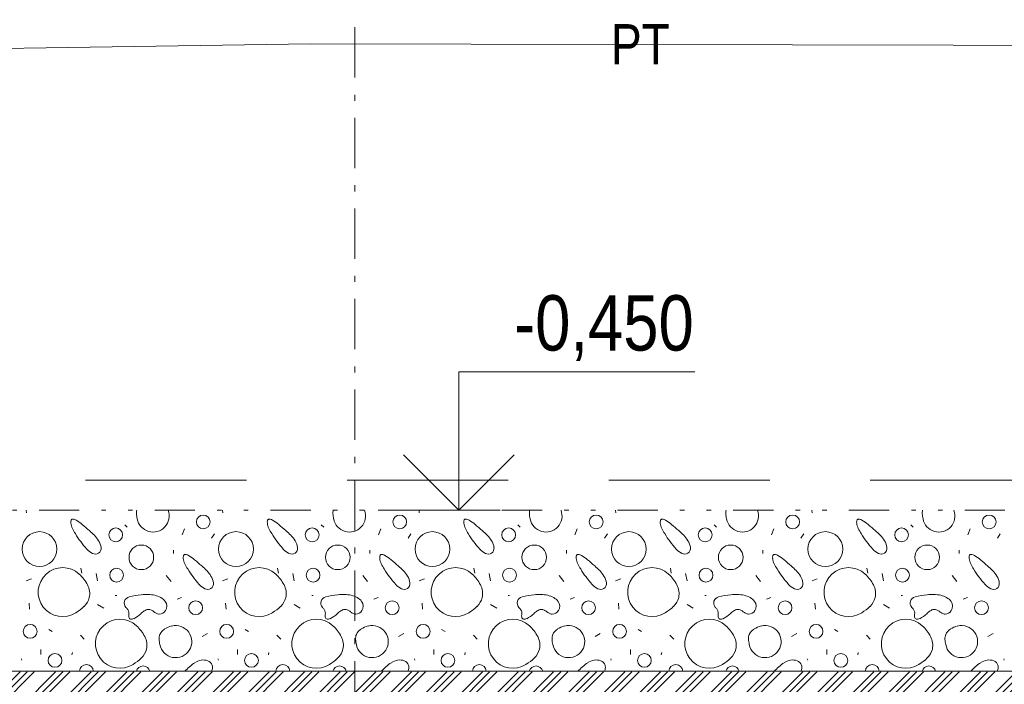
# Model space of a CAD drawing. Header units: millimetres. Extents: x -479461597 to -478645968, y -1101060132 to -1100898045.
# Tile 91 of 145: x -478997050 to -478992157, y -1101056786 to -1101053484. Entities that reach past the tile are written whole.
import ezdxf
from ezdxf.enums import TextEntityAlignment as Align

# ---------------------------------------------------------------- set-up
doc = ezdxf.new("R2010")
doc.units = ezdxf.units.MM
doc.header["$MEASUREMENT"] = 0
for name, pattern in [('Wipeout_Contour', [1000, 0, -1000]), ('Čerchovaná M', [450, 250, -85, 30, -85]), ('Čerchovaná se dvěma tečkami', [575, 200, -110, 22.5, -110, 22.5, -110]), ('Čárkovaná L', [1300, 800, -500])]:
    doc.linetypes.add(name, pattern=pattern)
for name, color, linetype in [('Bourané_2D prvky - vyplně', 7, 'Continuous'), ('Konstrukční síť', 7, 'Continuous'), ('Kóty - SP', 7, 'Continuous'), ('Situace - terén PT', 7, 'Continuous')]:
    doc.layers.add(name, color=color, linetype=linetype)
for name, color, linetype, lineweight, true_color in [('Bourané_2D prvky - vyplně_Pero_č.__40', 7, 'Continuous', 13, 0xc9ca94), ('Bourané_Konstrukce - základy výkop_Pero_č.__109', 7, 'Continuous', 13, 0x6da3d7), ('Konstrukční síť_Pero_č.__81', 7, 'Continuous', 13, 0xa8a8a8), ('Kóty - SP_Pero_č.__152', 7, 'Continuous', 0, 0xa97e33), ('Kóty - SP_Pero_č.__25', 7, 'Continuous', 13, 0x1a4f6e), ('Kóty - SP_Pero_č.__45', 7, 'Continuous', 13, 0x1a4f6e), ('Kóty - SP_Pero_č.__85', 7, 'Continuous', 13, 0x1a4f6e), ('Situace - terén HTU_Pero_č.__186', 7, 'Continuous', 20, 0x7b0011), ('Situace - terén PT_Pero_č.__190', 7, 'Continuous', 20, 0x6d6f03)]:
    doc.layers.add(name, color=color, linetype=linetype, lineweight=lineweight, true_color=true_color)
doc.layers.add('Konstrukce - základy podsyp_Pero_č.__96', color=124, linetype='Continuous', lineweight=13)
doc.layers.add('Konstrukční síť_Pero_č.__183', color=7, linetype='Continuous', lineweight=20)
doc.styles.add('GENERATED_STYLE_5', font='txt')
doc.styles.add('GENERATED_STYLE_7', font='txt')
doc.dimstyles.new('GENERATED_STYLE__1', dxfattribs={"dimtxt": 275, "dimasz": 228, "dimexe": 0.18, "dimexo": 400, "dimgap": 0.09, "dimtad": 1, "dimtih": 1, "dimtoh": 1, "dimdec": 0, "dimzin": 0, "dimdsep": 46, "dimtxsty": 'GENERATED_STYLE_5', "dimblk": 'ARROWHEAD_6', "dimblk1": 'ARROWHEAD_6', "dimblk2": 'ARROWHEAD_6', "dimcen": 0.09, "dimclrd": 256, "dimclre": 256, "dimclrt": 256, "dimazin": 0, "dimtfac": 1, "dimtdec": 4, "dimtmove": 0, "dimatfit": 3, "dimfxl": 1, "dimtolj": 1, "dimtzin": 0, "dimarcsym": 0})

# ---------------------------------------------------------------- blocks, each defined once
blk = doc.blocks.new('*X114', base_point=(-479016584.6, -1101055471.5))
at = {"layer": 'Bourané_2D prvky - vyplně_Pero_č.__40', "color": 9, "linetype": 'Continuous', "lineweight": 13, "true_color": 0xc9ca94}
for p, q in [((-478997016.4, -1101055933.3), (-478997017.9, -1101055921.5)), ((-478996040.1, -1101055933.3), (-478996041.6, -1101055921.5)), ((-478995063.8, -1101055933.3), (-478995065.3, -1101055921.5)), ((-478994087.5, -1101055933.3), (-478994088.9, -1101055921.5)), ((-478993111.1, -1101055933.3), (-478993112.6, -1101055921.5)), ((-478996527.2, -1101055994.2), (-478996515.3, -1101056006)), ((-478996231.1, -1101056013.1), (-478996242.9, -1101056043.9)), ((-478996096.1, -1101056060.5), (-478996081.9, -1101056039.2)), ((-478995550.9, -1101055994.2), (-478995539, -1101056006)), ((-478995254.8, -1101056013.1), (-478995266.6, -1101056043.9)), ((-478995119.8, -1101056060.5), (-478995105.6, -1101056039.2)), ((-478994574.5, -1101055994.2), (-478994562.7, -1101056006)), ((-478994278.5, -1101056013.1), (-478994290.3, -1101056043.9)), ((-478994143.5, -1101056060.5), (-478994129.2, -1101056039.2)), ((-478993598.2, -1101055994.2), (-478993586.4, -1101056006)), ((-478993302.1, -1101056013.1), (-478993314, -1101056043.9)), ((-478993167.1, -1101056060.5), (-478993152.9, -1101056039.2)), ((-478992621.9, -1101055994.2), (-478992610.1, -1101056006)), ((-478992325.8, -1101056013.1), (-478992337.7, -1101056043.9)), ((-478992190.8, -1101056060.5), (-478992176.6, -1101056039.2)), ((-478996285.6, -1101056119.7), (-478996285.6, -1101056136.3)), ((-478995309.3, -1101056119.7), (-478995309.3, -1101056136.3)), ((-478994332.9, -1101056119.7), (-478994332.9, -1101056136.3)), ((-478993356.6, -1101056119.7), (-478993356.6, -1101056136.3)), ((-478992380.3, -1101056119.7), (-478992380.3, -1101056136.3)), ((-478996745.1, -1101056209.7), (-478996740.4, -1101056233.4)), ((-478996669.3, -1101056235.8), (-478996662.2, -1101056271.3)), ((-478995768.8, -1101056209.7), (-478995764, -1101056233.4)), ((-478995693, -1101056235.8), (-478995685.9, -1101056271.3)), ((-478994792.5, -1101056209.7), (-478994787.7, -1101056233.4)), ((-478994716.7, -1101056235.8), (-478994709.5, -1101056271.3)), ((-478993816.1, -1101056209.7), (-478993811.4, -1101056233.4)), ((-478993740.3, -1101056235.8), (-478993733.2, -1101056271.3)), ((-478992839.8, -1101056209.7), (-478992835.1, -1101056233.4)), ((-478992764, -1101056235.8), (-478992756.9, -1101056271.3)), ((-478996991.4, -1101056261.8), (-478997017.5, -1101056271.3)), ((-478996297.4, -1101056276), (-478996321.1, -1101056245.2)), ((-478996015.1, -1101056261.8), (-478996041.2, -1101056271.3)), ((-478995321.1, -1101056276), (-478995344.8, -1101056245.2)), ((-478995038.8, -1101056261.8), (-478995064.8, -1101056271.3)), ((-478994344.8, -1101056276), (-478994368.5, -1101056245.2)), ((-478994062.5, -1101056261.8), (-478994088.5, -1101056271.3)), ((-478993368.5, -1101056276), (-478993392.2, -1101056245.2)), ((-478993086.1, -1101056261.8), (-478993112.2, -1101056271.3)), ((-478992392.1, -1101056276), (-478992415.8, -1101056245.2)), ((-478997003, -1101056382.3), (-478997000.7, -1101056413.1)), ((-478996574.6, -1101056344.7), (-478996567.4, -1101056344.7)), ((-478996266.6, -1101056363.7), (-478996245.3, -1101056354.2)), ((-478996026.7, -1101056382.3), (-478996024.4, -1101056413.1)), ((-478995598.2, -1101056344.7), (-478995591.1, -1101056344.7)), ((-478995290.3, -1101056363.7), (-478995269, -1101056354.2)), ((-478995050.4, -1101056382.3), (-478995048, -1101056413.1)), ((-478994621.9, -1101056344.7), (-478994614.8, -1101056344.7)), ((-478994314, -1101056363.7), (-478994292.7, -1101056354.2)), ((-478994074.1, -1101056382.3), (-478994071.7, -1101056413.1)), ((-478993645.6, -1101056344.7), (-478993638.5, -1101056344.7)), ((-478993337.7, -1101056363.7), (-478993316.4, -1101056354.2)), ((-478993097.8, -1101056382.3), (-478993095.4, -1101056413.1)), ((-478992669.3, -1101056344.7), (-478992662.2, -1101056344.7)), ((-478992361.4, -1101056363.7), (-478992340, -1101056354.2)), ((-478996662.5, -1101056389.1), (-478996631.7, -1101056408)), ((-478995686.2, -1101056389.1), (-478995655.4, -1101056408)), ((-478994709.8, -1101056389.1), (-478994679.1, -1101056408)), ((-478993733.5, -1101056389.1), (-478993702.7, -1101056408)), ((-478992757.2, -1101056389.1), (-478992726.4, -1101056408)), ((-478996905.5, -1101056513.4), (-478996888.7, -1101056524.1)), ((-478995929.2, -1101056513.4), (-478995912.4, -1101056524.1)), ((-478994952.8, -1101056513.4), (-478994936.1, -1101056524.1)), ((-478993976.5, -1101056513.4), (-478993959.8, -1101056524.1)), ((-478993000.2, -1101056513.4), (-478992983.4, -1101056524.1)), ((-478996747.5, -1101056542.8), (-478996728.5, -1101056561.7)), ((-478996117, -1101056533.7), (-478996143.1, -1101056547.9)), ((-478995771.1, -1101056542.8), (-478995752.2, -1101056561.7)), ((-478995140.7, -1101056533.7), (-478995166.7, -1101056547.9)), ((-478994794.8, -1101056542.8), (-478994775.9, -1101056561.7)), ((-478994164.4, -1101056533.7), (-478994190.4, -1101056547.9)), ((-478993818.5, -1101056542.8), (-478993799.6, -1101056561.7)), ((-478993188.1, -1101056533.7), (-478993214.1, -1101056547.9)), ((-478992842.2, -1101056542.8), (-478992823.2, -1101056561.7)), ((-478992211.7, -1101056533.7), (-478992237.8, -1101056547.9)), ((-478996944.1, -1101056637.5), (-478996944.1, -1101056613.8)), ((-478996790.1, -1101056639.9), (-478996787.7, -1101056628.1)), ((-478995967.7, -1101056637.5), (-478995967.7, -1101056613.8)), ((-478995813.8, -1101056639.9), (-478995811.4, -1101056628.1)), ((-478994991.4, -1101056637.5), (-478994991.4, -1101056613.8)), ((-478994837.5, -1101056639.9), (-478994835.1, -1101056628.1)), ((-478994015.1, -1101056637.5), (-478994015.1, -1101056613.8)), ((-478993861.1, -1101056639.9), (-478993858.8, -1101056628.1)), ((-478993038.8, -1101056637.5), (-478993038.8, -1101056613.8)), ((-478992884.8, -1101056639.9), (-478992882.4, -1101056628.1)), ((-478997038.8, -1101056666), (-478997041.2, -1101056658.9)), ((-478996062.5, -1101056666), (-478996064.8, -1101056658.9)), ((-478995086.2, -1101056666), (-478995088.5, -1101056658.9)), ((-478994109.8, -1101056666), (-478994112.2, -1101056658.9)), ((-478993133.5, -1101056666), (-478993135.9, -1101056658.9)), ((-478992157.2, -1101056666), (-478992159.6, -1101056658.9))]:
    blk.add_line(p, q, dxfattribs=at)
for centre, radius in [((-478996137.4, -1101055979.2), 34.3), ((-478995161.1, -1101055979.2), 34.3), ((-478994184.8, -1101055979.2), 34.3), ((-478993208.5, -1101055979.2), 34.3), ((-478992232.1, -1101055979.2), 34.3), ((-478996951.2, -1101056114.2), 86.5), ((-478996572.4, -1101056043.7), 34.3), ((-478995974.9, -1101056114.2), 86.5), ((-478995596.1, -1101056043.7), 34.3), ((-478994998.6, -1101056114.2), 86.5), ((-478994619.7, -1101056043.7), 34.3), ((-478994022.3, -1101056114.2), 86.5), ((-478993643.4, -1101056043.7), 34.3), ((-478993045.9, -1101056114.2), 86.5), ((-478992667.1, -1101056043.7), 34.3), ((-478996445.2, -1101056155.2), 61.2), ((-478995468.9, -1101056155.2), 61.2), ((-478994492.6, -1101056155.2), 61.2), ((-478993516.3, -1101056155.2), 61.2), ((-478992539.9, -1101056155.2), 61.2), ((-478996568.2, -1101056244), 34.3), ((-478995591.9, -1101056244), 34.3), ((-478994615.6, -1101056244), 34.3), ((-478993639.2, -1101056244), 34.3), ((-478992662.9, -1101056244), 34.3), ((-478996175.2, -1101056405.7), 34.3), ((-478995198.9, -1101056405.7), 34.3), ((-478994222.6, -1101056405.7), 34.3), ((-478993246.2, -1101056405.7), 34.3), ((-478992269.9, -1101056405.7), 34.3), ((-478996997.5, -1101056523.1), 34.3), ((-478996021.1, -1101056523.1), 34.3), ((-478995044.8, -1101056523.1), 34.3), ((-478994068.5, -1101056523.1), 34.3), ((-478993092.2, -1101056523.1), 34.3), ((-478996874.3, -1101056667.4), 34.3), ((-478995898, -1101056667.4), 34.3), ((-478994921.6, -1101056667.4), 34.3), ((-478993945.3, -1101056667.4), 34.3), ((-478992969, -1101056667.4), 34.3)]:
    blk.add_circle(centre, radius, dxfattribs=at)
for centre, radius, start, end in [((-478996409.2, -1101055935.3), 60.4, 166.8265, 183.2347), ((-478996329.7, -1101055930.8), 140, 183.2095, 193.7302), ((-478996387.1, -1101055949.6), 79.9, 190.4282, 20.57), ((-478995432.8, -1101055935.3), 60.4, 166.8265, 183.2347), ((-478995353.4, -1101055930.8), 140, 183.2095, 193.7302), ((-478995410.7, -1101055949.6), 79.9, 190.4282, 20.57), ((-478994456.5, -1101055935.3), 60.4, 166.8265, 183.2347), ((-478994377, -1101055930.8), 140, 183.2095, 193.7302), ((-478994434.4, -1101055949.6), 79.9, 190.4282, 20.57), ((-478993480.2, -1101055935.3), 60.4, 166.8265, 183.2347), ((-478993400.7, -1101055930.8), 140, 183.2095, 193.7302), ((-478993458.1, -1101055949.6), 79.9, 190.4282, 20.57), ((-478992503.9, -1101055935.3), 60.4, 166.8265, 183.2347), ((-478992424.4, -1101055930.8), 140, 183.2095, 193.7302), ((-478992481.8, -1101055949.6), 79.9, 190.4282, 20.57), ((-478996760.6, -1101055981), 35.1, 166.9916, 187.7906), ((-478996715.7, -1101055976.7), 80.1, 186.4296, 206.157), ((-478996782.7, -1101055976.1), 12.4, 144.5812, 165.7924), ((-478996786.2, -1101055973.7), 8.15, 116.4425, 143.7464), ((-478996785.7, -1101055975.3), 9.77, 91.5878, 115.1953), ((-478996785.5, -1101055983.4), 17.9, 76.2622, 91.634), ((-478996793, -1101056011.8), 47.3, 60.0923, 75.5611), ((-478996870.7, -1101056147.8), 203.9, 49.777, 60.2392), ((-478997326.3, -1101056713.5), 930.2, 47.9748, 50.8493), ((-478995784.2, -1101055981), 35.1, 166.9916, 187.7906), ((-478995739.4, -1101055976.7), 80.1, 186.4296, 206.157), ((-478995806.4, -1101055976.1), 12.4, 144.5812, 165.7924), ((-478995809.9, -1101055973.7), 8.15, 116.4425, 143.7464), ((-478995809.4, -1101055975.3), 9.77, 91.5878, 115.1953), ((-478995809.2, -1101055983.4), 17.9, 76.2622, 91.634), ((-478995816.7, -1101056011.8), 47.3, 60.0923, 75.5611), ((-478995894.3, -1101056147.8), 203.9, 49.777, 60.2392), ((-478996350, -1101056713.5), 930.2, 47.9748, 50.8493), ((-478994807.9, -1101055981), 35.1, 166.9916, 187.7906), ((-478994763.1, -1101055976.7), 80.1, 186.4296, 206.157), ((-478994830, -1101055976.1), 12.4, 144.5812, 165.7924), ((-478994833.6, -1101055973.7), 8.15, 116.4425, 143.7464), ((-478994833.1, -1101055975.3), 9.77, 91.5878, 115.1953), ((-478994832.8, -1101055983.4), 17.9, 76.2622, 91.634), ((-478994840.4, -1101056011.8), 47.3, 60.0923, 75.5611), ((-478994918, -1101056147.8), 203.9, 49.777, 60.2392), ((-478995373.6, -1101056713.5), 930.2, 47.9748, 50.8493), ((-478993831.6, -1101055981), 35.1, 166.9916, 187.7906), ((-478993786.8, -1101055976.7), 80.1, 186.4296, 206.157), ((-478993853.7, -1101055976.1), 12.4, 144.5812, 165.7924), ((-478993857.3, -1101055973.7), 8.15, 116.4425, 143.7464), ((-478993856.8, -1101055975.3), 9.77, 91.5878, 115.1953), ((-478993856.5, -1101055983.4), 17.9, 76.2622, 91.634), ((-478993864.1, -1101056011.8), 47.3, 60.0923, 75.5611), ((-478993941.7, -1101056147.8), 203.9, 49.777, 60.2392), ((-478994397.3, -1101056713.5), 930.2, 47.9748, 50.8493), ((-478992855.3, -1101055981), 35.1, 166.9916, 187.7906), ((-478992810.5, -1101055976.7), 80.1, 186.4296, 206.157), ((-478992877.4, -1101055976.1), 12.4, 144.5812, 165.7924), ((-478992881, -1101055973.7), 8.15, 116.4425, 143.7464), ((-478992880.4, -1101055975.3), 9.77, 91.5878, 115.1953), ((-478992880.2, -1101055983.4), 17.9, 76.2622, 91.634), ((-478992887.7, -1101056011.8), 47.3, 60.0923, 75.5611), ((-478992965.4, -1101056147.8), 203.9, 49.777, 60.2392), ((-478993421, -1101056713.5), 930.2, 47.9748, 50.8493), ((-478996581.4, -1101055910), 230.1, 206.3304, 213.6244), ((-478996384.5, -1101055809.4), 450.4, 210.4057, 222.5965), ((-478996844.7, -1101056198), 225.2, 33.8343, 51.1866), ((-478995605, -1101055910), 230.1, 206.3304, 213.6244), ((-478995408.2, -1101055809.4), 450.4, 210.4057, 222.5965), ((-478995868.4, -1101056198), 225.2, 33.8343, 51.1866), ((-478994628.7, -1101055910), 230.1, 206.3304, 213.6244), ((-478994431.9, -1101055809.4), 450.4, 210.4057, 222.5965), ((-478994892.1, -1101056198), 225.2, 33.8343, 51.1866), ((-478993652.4, -1101055910), 230.1, 206.3304, 213.6244), ((-478993455.5, -1101055809.4), 450.4, 210.4057, 222.5965), ((-478993915.8, -1101056198), 225.2, 33.8343, 51.1866), ((-478992676.1, -1101055910), 230.1, 206.3304, 213.6244), ((-478992479.2, -1101055809.4), 450.4, 210.4057, 222.5965), ((-478992939.4, -1101056198), 225.2, 33.8343, 51.1866), ((-478996724.6, -1101056116), 79.8, 6.3813, 32.9796), ((-478995748.3, -1101056116), 79.8, 6.3813, 32.9796), ((-478994772, -1101056116), 79.8, 6.3813, 32.9796), ((-478993795.6, -1101056116), 79.8, 6.3813, 32.9796), ((-478992819.3, -1101056116), 79.8, 6.3813, 32.9796), ((-478996642.7, -1101056047.4), 99.3, 222.3712, 243.0633), ((-478996673.4, -1101056108.2), 31.2, 242.6052, 300.2402), ((-478996675.1, -1101056110.7), 30, 305.4921, 6.9034), ((-478995666.4, -1101056047.4), 99.3, 222.3712, 243.0633), ((-478995697, -1101056108.2), 31.2, 242.6052, 300.2402), ((-478995698.8, -1101056110.7), 30, 305.4921, 6.9034), ((-478994690.1, -1101056047.4), 99.3, 222.3712, 243.0633), ((-478994720.7, -1101056108.2), 31.2, 242.6052, 300.2402), ((-478994722.4, -1101056110.7), 30, 305.4921, 6.9034), ((-478993713.7, -1101056047.4), 99.3, 222.3712, 243.0633), ((-478993744.4, -1101056108.2), 31.2, 242.6052, 300.2402), ((-478993746.1, -1101056110.7), 30, 305.4921, 6.9034), ((-478992737.4, -1101056047.4), 99.3, 222.3712, 243.0633), ((-478992768.1, -1101056108.2), 31.2, 242.6052, 300.2402), ((-478992769.8, -1101056110.7), 30, 305.4921, 6.9034), ((-478996201.9, -1101056156.5), 35.1, 166.9916, 187.7906), ((-478996157.1, -1101056152.3), 80.1, 186.4296, 206.157), ((-478996224.1, -1101056151.7), 12.4, 144.5812, 165.7924), ((-478996227.6, -1101056149.3), 8.15, 116.4425, 143.7464), ((-478996227.1, -1101056150.8), 9.77, 91.5878, 115.1953), ((-478996022.7, -1101056085.5), 230.1, 206.3304, 213.6244), ((-478996226.9, -1101056158.9), 17.9, 76.2622, 91.634), ((-478996234.4, -1101056187.3), 47.3, 60.0923, 75.5611), ((-478996312, -1101056323.4), 203.9, 49.777, 60.2392), ((-478996767.7, -1101056889), 930.2, 47.9748, 50.8493), ((-478995225.6, -1101056156.5), 35.1, 166.9916, 187.7906), ((-478995180.8, -1101056152.3), 80.1, 186.4296, 206.157), ((-478995247.7, -1101056151.7), 12.4, 144.5812, 165.7924), ((-478995251.3, -1101056149.3), 8.15, 116.4425, 143.7464), ((-478995250.8, -1101056150.8), 9.77, 91.5878, 115.1953), ((-478995046.4, -1101056085.5), 230.1, 206.3304, 213.6244), ((-478995250.5, -1101056158.9), 17.9, 76.2622, 91.634), ((-478995258.1, -1101056187.3), 47.3, 60.0923, 75.5611), ((-478995335.7, -1101056323.4), 203.9, 49.777, 60.2392), ((-478995791.3, -1101056889), 930.2, 47.9748, 50.8493), ((-478994249.3, -1101056156.5), 35.1, 166.9916, 187.7906), ((-478994204.5, -1101056152.3), 80.1, 186.4296, 206.157), ((-478994271.4, -1101056151.7), 12.4, 144.5812, 165.7924), ((-478994275, -1101056149.3), 8.15, 116.4425, 143.7464), ((-478994274.5, -1101056150.8), 9.77, 91.5878, 115.1953), ((-478994070.1, -1101056085.5), 230.1, 206.3304, 213.6244), ((-478994274.2, -1101056158.9), 17.9, 76.2622, 91.634), ((-478994281.8, -1101056187.3), 47.3, 60.0923, 75.5611), ((-478994359.4, -1101056323.4), 203.9, 49.777, 60.2392), ((-478994815, -1101056889), 930.2, 47.9748, 50.8493), ((-478993273, -1101056156.5), 35.1, 166.9916, 187.7906), ((-478993228.2, -1101056152.3), 80.1, 186.4296, 206.157), ((-478993295.1, -1101056151.7), 12.4, 144.5812, 165.7924), ((-478993298.7, -1101056149.3), 8.15, 116.4425, 143.7464), ((-478993298.1, -1101056150.8), 9.77, 91.5878, 115.1953), ((-478993093.8, -1101056085.5), 230.1, 206.3304, 213.6244), ((-478993297.9, -1101056158.9), 17.9, 76.2622, 91.634), ((-478993305.4, -1101056187.3), 47.3, 60.0923, 75.5611), ((-478993383.1, -1101056323.4), 203.9, 49.777, 60.2392), ((-478993838.7, -1101056889), 930.2, 47.9748, 50.8493), ((-478992296.7, -1101056156.5), 35.1, 166.9916, 187.7906), ((-478992251.8, -1101056152.3), 80.1, 186.4296, 206.157), ((-478992318.8, -1101056151.7), 12.4, 144.5812, 165.7924), ((-478992322.3, -1101056149.3), 8.15, 116.4425, 143.7464), ((-478992321.8, -1101056150.8), 9.77, 91.5878, 115.1953), ((-478992117.5, -1101056085.5), 230.1, 206.3304, 213.6244), ((-478992321.6, -1101056158.9), 17.9, 76.2622, 91.634), ((-478992329.1, -1101056187.3), 47.3, 60.0923, 75.5611), ((-478992406.8, -1101056323.4), 203.9, 49.777, 60.2392), ((-478992862.4, -1101056889), 930.2, 47.9748, 50.8493), ((-478996836, -1101056328), 121.6, 47.4454, 302.6151), ((-478996890.2, -1101056386), 201, 27.7394, 47.2569), ((-478995825.9, -1101055985), 450.4, 210.4057, 222.5965), ((-478996286.1, -1101056373.5), 225.2, 33.8343, 51.1866), ((-478995859.7, -1101056328), 121.6, 47.4454, 302.6151), ((-478995913.9, -1101056386), 201, 27.7394, 47.2569), ((-478994849.6, -1101055985), 450.4, 210.4057, 222.5965), ((-478995309.8, -1101056373.5), 225.2, 33.8343, 51.1866), ((-478994883.4, -1101056328), 121.6, 47.4454, 302.6151), ((-478994937.6, -1101056386), 201, 27.7394, 47.2569), ((-478993873.2, -1101055985), 450.4, 210.4057, 222.5965), ((-478994333.5, -1101056373.5), 225.2, 33.8343, 51.1866), ((-478993907.1, -1101056328), 121.6, 47.4454, 302.6151), ((-478993961.2, -1101056386), 201, 27.7394, 47.2569), ((-478992896.9, -1101055985), 450.4, 210.4057, 222.5965), ((-478993357.1, -1101056373.5), 225.2, 33.8343, 51.1866), ((-478992930.8, -1101056328), 121.6, 47.4454, 302.6151), ((-478992984.9, -1101056386), 201, 27.7394, 47.2569), ((-478991920.6, -1101055985), 450.4, 210.4057, 222.5965), ((-478992380.8, -1101056373.5), 225.2, 33.8343, 51.1866), ((-478996166, -1101056291.6), 79.8, 6.3813, 32.9796), ((-478996116.5, -1101056286.3), 30, 305.4921, 6.9034), ((-478995189.7, -1101056291.6), 79.8, 6.3813, 32.9796), ((-478995140.1, -1101056286.3), 30, 305.4921, 6.9034), ((-478994213.3, -1101056291.6), 79.8, 6.3813, 32.9796), ((-478994163.8, -1101056286.3), 30, 305.4921, 6.9034), ((-478993237, -1101056291.6), 79.8, 6.3813, 32.9796), ((-478993187.5, -1101056286.3), 30, 305.4921, 6.9034), ((-478992260.7, -1101056291.6), 79.8, 6.3813, 32.9796), ((-478992211.2, -1101056286.3), 30, 305.4921, 6.9034), ((-478996794.1, -1101056335.7), 92.5, 347.7666, 27.8507), ((-478996084.1, -1101056222.9), 99.3, 222.3712, 243.0633), ((-478996114.7, -1101056283.8), 31.2, 242.6052, 300.2402), ((-478995817.8, -1101056335.7), 92.5, 347.7666, 27.8507), ((-478995107.8, -1101056222.9), 99.3, 222.3712, 243.0633), ((-478995138.4, -1101056283.8), 31.2, 242.6052, 300.2402), ((-478994841.5, -1101056335.7), 92.5, 347.7666, 27.8507), ((-478994131.4, -1101056222.9), 99.3, 222.3712, 243.0633), ((-478994162.1, -1101056283.8), 31.2, 242.6052, 300.2402), ((-478993865.2, -1101056335.7), 92.5, 347.7666, 27.8507), ((-478993155.1, -1101056222.9), 99.3, 222.3712, 243.0633), ((-478993185.8, -1101056283.8), 31.2, 242.6052, 300.2402), ((-478992888.9, -1101056335.7), 92.5, 347.7666, 27.8507), ((-478992178.8, -1101056222.9), 99.3, 222.3712, 243.0633), ((-478992209.5, -1101056283.8), 31.2, 242.6052, 300.2402), ((-478996796.8, -1101056330.4), 96.3, 314.7779, 344.9961), ((-478996498.5, -1101056382.8), 31.5, 102.3324, 221.6658), ((-478996390.3, -1101056814.8), 476.8, 96.6259, 103.9434), ((-478996418.8, -1101056520.3), 181.1, 76.9848, 98.4191), ((-478996407.2, -1101056459.4), 119.2, 60.5831, 75.8236), ((-478996381.9, -1101056417), 69.8, 37.6475, 61.5974), ((-478996359.2, -1101056398.2), 40.4, 327.0376, 36.1209), ((-478995820.5, -1101056330.4), 96.3, 314.7779, 344.9961), ((-478995522.1, -1101056382.8), 31.5, 102.3324, 221.6658), ((-478995414, -1101056814.8), 476.8, 96.6259, 103.9434), ((-478995442.5, -1101056520.3), 181.1, 76.9848, 98.4191), ((-478995430.9, -1101056459.4), 119.2, 60.5831, 75.8236), ((-478995405.6, -1101056417), 69.8, 37.6475, 61.5974), ((-478995382.9, -1101056398.2), 40.4, 327.0376, 36.1209), ((-478994844.1, -1101056330.4), 96.3, 314.7779, 344.9961), ((-478994545.8, -1101056382.8), 31.5, 102.3324, 221.6658), ((-478994437.7, -1101056814.8), 476.8, 96.6259, 103.9434), ((-478994466.2, -1101056520.3), 181.1, 76.9848, 98.4191), ((-478994454.6, -1101056459.4), 119.2, 60.5831, 75.8236), ((-478994429.2, -1101056417), 69.8, 37.6475, 61.5974), ((-478994406.6, -1101056398.2), 40.4, 327.0376, 36.1209), ((-478993867.8, -1101056330.4), 96.3, 314.7779, 344.9961), ((-478993569.5, -1101056382.8), 31.5, 102.3324, 221.6658), ((-478993461.3, -1101056814.8), 476.8, 96.6259, 103.9434), ((-478993489.8, -1101056520.3), 181.1, 76.9848, 98.4191), ((-478993478.3, -1101056459.4), 119.2, 60.5831, 75.8236), ((-478993452.9, -1101056417), 69.8, 37.6475, 61.5974), ((-478993430.3, -1101056398.2), 40.4, 327.0376, 36.1209), ((-478992891.5, -1101056330.4), 96.3, 314.7779, 344.9961), ((-478992593.2, -1101056382.8), 31.5, 102.3324, 221.6658), ((-478992485, -1101056814.8), 476.8, 96.6259, 103.9434), ((-478992513.5, -1101056520.3), 181.1, 76.9848, 98.4191), ((-478992501.9, -1101056459.4), 119.2, 60.5831, 75.8236), ((-478992476.6, -1101056417), 69.8, 37.6475, 61.5974), ((-478992454, -1101056398.2), 40.4, 327.0376, 36.1209), ((-478996870, -1101056256.8), 200.1, 299.8029, 314.8134), ((-478996588.3, -1101056470.2), 93.8, 36.3442, 45.0506), ((-478996536.8, -1101056432.1), 29.8, 9.2485, 36.0448), ((-478996558.8, -1101056432.6), 51.7, 352.8034, 5.8388), ((-478996339.7, -1101056550), 157.3, 125.1766, 133.3696), ((-478996407.1, -1101056453.4), 39.5, 96.3875, 125.8548), ((-478996409.8, -1101056445.6), 31.5, 62.2902, 93.1672), ((-478996438.5, -1101056498.6), 91.8, 52.6959, 61.7729), ((-478996321, -1101056343.4), 102.9, 232.9934, 240.456), ((-478996354.4, -1101056401.9), 35.6, 240.8322, 267.0065), ((-478996355.9, -1101056401.6), 35.8, 269.5174, 328.7918), ((-478995893.7, -1101056256.8), 200.1, 299.8029, 314.8134), ((-478995612, -1101056470.2), 93.8, 36.3442, 45.0506), ((-478995560.5, -1101056432.1), 29.8, 9.2485, 36.0448), ((-478995582.5, -1101056432.6), 51.7, 352.8034, 5.8388), ((-478995363.4, -1101056550), 157.3, 125.1766, 133.3696), ((-478995430.8, -1101056453.4), 39.5, 96.3875, 125.8548), ((-478995433.5, -1101056445.6), 31.5, 62.2902, 93.1672), ((-478995462.2, -1101056498.6), 91.8, 52.6959, 61.7729), ((-478995344.7, -1101056343.4), 102.9, 232.9934, 240.456), ((-478995378.1, -1101056401.9), 35.6, 240.8322, 267.0065), ((-478995379.6, -1101056401.6), 35.8, 269.5174, 328.7918), ((-478994917.3, -1101056256.8), 200.1, 299.8029, 314.8134), ((-478994635.7, -1101056470.2), 93.8, 36.3442, 45.0506), ((-478994584.2, -1101056432.1), 29.8, 9.2485, 36.0448), ((-478994606.2, -1101056432.6), 51.7, 352.8034, 5.8388), ((-478994387, -1101056550), 157.3, 125.1766, 133.3696), ((-478994454.5, -1101056453.4), 39.5, 96.3875, 125.8548), ((-478994457.2, -1101056445.6), 31.5, 62.2902, 93.1672), ((-478994485.9, -1101056498.6), 91.8, 52.6959, 61.7729), ((-478994368.3, -1101056343.4), 102.9, 232.9934, 240.456), ((-478994401.8, -1101056401.9), 35.6, 240.8322, 267.0065), ((-478994403.3, -1101056401.6), 35.8, 269.5174, 328.7918), ((-478993941, -1101056256.8), 200.1, 299.8029, 314.8134), ((-478993659.3, -1101056470.2), 93.8, 36.3442, 45.0506), ((-478993607.8, -1101056432.1), 29.8, 9.2485, 36.0448), ((-478993629.9, -1101056432.6), 51.7, 352.8034, 5.8388), ((-478993410.7, -1101056550), 157.3, 125.1766, 133.3696), ((-478993478.2, -1101056453.4), 39.5, 96.3875, 125.8548), ((-478993480.8, -1101056445.6), 31.5, 62.2902, 93.1672), ((-478993509.6, -1101056498.6), 91.8, 52.6959, 61.7729), ((-478993392, -1101056343.4), 102.9, 232.9934, 240.456), ((-478993425.4, -1101056401.9), 35.6, 240.8322, 267.0065), ((-478993427, -1101056401.6), 35.8, 269.5174, 328.7918), ((-478992964.7, -1101056256.8), 200.1, 299.8029, 314.8134), ((-478992683, -1101056470.2), 93.8, 36.3442, 45.0506), ((-478992631.5, -1101056432.1), 29.8, 9.2485, 36.0448), ((-478992653.6, -1101056432.6), 51.7, 352.8034, 5.8388), ((-478992434.4, -1101056550), 157.3, 125.1766, 133.3696), ((-478992501.9, -1101056453.4), 39.5, 96.3875, 125.8548), ((-478992504.5, -1101056445.6), 31.5, 62.2902, 93.1672), ((-478992533.3, -1101056498.6), 91.8, 52.6959, 61.7729), ((-478992415.7, -1101056343.4), 102.9, 232.9934, 240.456), ((-478992449.1, -1101056401.9), 35.6, 240.8322, 267.0065), ((-478992450.7, -1101056401.6), 35.8, 269.5174, 328.7918), ((-478996551.8, -1101056584.6), 121.6, 47.4454, 302.6151), ((-478996462.9, -1101056445.2), 45.1, 172.1101, 189.0874), ((-478996492.5, -1101056449.7), 15.1, 189.971, 219.9454), ((-478996496.2, -1101056452.2), 10.8, 222.4728, 257.5463), ((-478996494.8, -1101056444.5), 18.5, 258.5237, 281.5295), ((-478996498.7, -1101056422.9), 40.5, 280.7953, 293.5363), ((-478996537.6, -1101056344.4), 128.1, 295.4669, 314.5735), ((-478995575.5, -1101056584.6), 121.6, 47.4454, 302.6151), ((-478995486.6, -1101056445.2), 45.1, 172.1101, 189.0874), ((-478995516.2, -1101056449.7), 15.1, 189.971, 219.9454), ((-478995519.9, -1101056452.2), 10.8, 222.4728, 257.5463), ((-478995518.5, -1101056444.5), 18.5, 258.5237, 281.5295), ((-478995522.4, -1101056422.9), 40.5, 280.7953, 293.5363), ((-478995561.3, -1101056344.4), 128.1, 295.4669, 314.5735), ((-478994599.2, -1101056584.6), 121.6, 47.4454, 302.6151), ((-478994510.3, -1101056445.2), 45.1, 172.1101, 189.0874), ((-478994539.9, -1101056449.7), 15.1, 189.971, 219.9454), ((-478994543.5, -1101056452.2), 10.8, 222.4728, 257.5463), ((-478994542.2, -1101056444.5), 18.5, 258.5237, 281.5295), ((-478994546.1, -1101056422.9), 40.5, 280.7953, 293.5363), ((-478994585, -1101056344.4), 128.1, 295.4669, 314.5735), ((-478993622.8, -1101056584.6), 121.6, 47.4454, 302.6151), ((-478993533.9, -1101056445.2), 45.1, 172.1101, 189.0874), ((-478993563.6, -1101056449.7), 15.1, 189.971, 219.9454), ((-478993567.2, -1101056452.2), 10.8, 222.4728, 257.5463), ((-478993565.9, -1101056444.5), 18.5, 258.5237, 281.5295), ((-478993569.7, -1101056422.9), 40.5, 280.7953, 293.5363), ((-478993608.7, -1101056344.4), 128.1, 295.4669, 314.5735), ((-478992646.5, -1101056584.6), 121.6, 47.4454, 302.6151), ((-478992557.6, -1101056445.2), 45.1, 172.1101, 189.0874), ((-478992587.3, -1101056449.7), 15.1, 189.971, 219.9454), ((-478992590.9, -1101056452.2), 10.8, 222.4728, 257.5463), ((-478992589.5, -1101056444.5), 18.5, 258.5237, 281.5295), ((-478992593.4, -1101056422.9), 40.5, 280.7953, 293.5363), ((-478992632.3, -1101056344.4), 128.1, 295.4669, 314.5735), ((-478996606, -1101056642.7), 201, 27.7394, 47.2569), ((-478996274.4, -1101056573.9), 79.9, 190.4282, 104.6294), ((-478996299.8, -1101056561.2), 57.9, 120.7918, 156.6671), ((-478996257.3, -1101056631.9), 140.5, 105.3821, 120.9077), ((-478995629.6, -1101056642.7), 201, 27.7394, 47.2569), ((-478995298, -1101056573.9), 79.9, 190.4282, 104.6294), ((-478995323.5, -1101056561.2), 57.9, 120.7918, 156.6671), ((-478995281, -1101056631.9), 140.5, 105.3821, 120.9077), ((-478994653.3, -1101056642.7), 201, 27.7394, 47.2569), ((-478994321.7, -1101056573.9), 79.9, 190.4282, 104.6294), ((-478994347.2, -1101056561.2), 57.9, 120.7918, 156.6671), ((-478994304.7, -1101056631.9), 140.5, 105.3821, 120.9077), ((-478993677, -1101056642.7), 201, 27.7394, 47.2569), ((-478993345.4, -1101056573.9), 79.9, 190.4282, 104.6294), ((-478993370.8, -1101056561.2), 57.9, 120.7918, 156.6671), ((-478993328.3, -1101056631.9), 140.5, 105.3821, 120.9077), ((-478992700.7, -1101056642.7), 201, 27.7394, 47.2569), ((-478992369.1, -1101056573.9), 79.9, 190.4282, 104.6294), ((-478992394.5, -1101056561.2), 57.9, 120.7918, 156.6671), ((-478992352, -1101056631.9), 140.5, 105.3821, 120.9077), ((-478996509.9, -1101056592.3), 92.5, 347.7666, 27.8507), ((-478996296.5, -1101056559.5), 60.4, 159.3574, 183.2347), ((-478996217, -1101056555.1), 140, 183.2095, 193.7302), ((-478995533.6, -1101056592.3), 92.5, 347.7666, 27.8507), ((-478995320.2, -1101056559.5), 60.4, 159.3574, 183.2347), ((-478995240.7, -1101056555.1), 140, 183.2095, 193.7302), ((-478994557.2, -1101056592.3), 92.5, 347.7666, 27.8507), ((-478994343.8, -1101056559.5), 60.4, 159.3574, 183.2347), ((-478994264.4, -1101056555.1), 140, 183.2095, 193.7302), ((-478993580.9, -1101056592.3), 92.5, 347.7666, 27.8507), ((-478993367.5, -1101056559.5), 60.4, 159.3574, 183.2347), ((-478993288, -1101056555.1), 140, 183.2095, 193.7302), ((-478992604.6, -1101056592.3), 92.5, 347.7666, 27.8507), ((-478992391.2, -1101056559.5), 60.4, 159.3574, 183.2347), ((-478992311.7, -1101056555.1), 140, 183.2095, 193.7302), ((-478996512.5, -1101056587), 96.3, 314.7779, 344.9961), ((-478995536.2, -1101056587), 96.3, 314.7779, 344.9961), ((-478994559.9, -1101056587), 96.3, 314.7779, 344.9961), ((-478993583.6, -1101056587), 96.3, 314.7779, 344.9961), ((-478992607.2, -1101056587), 96.3, 314.7779, 344.9961), ((-478996585.7, -1101056513.4), 200.1, 299.8029, 314.8134), ((-478996066.6, -1101056852.7), 207.1, 122.8427, 132.3696), ((-478996131.9, -1101056751.3), 86.5, 100.496, 122.8825), ((-478996136.6, -1101056725.7), 60.4, 68.6646, 100.5486), ((-478996127.8, -1101056703.5), 36.5, 19.3509, 68.7902), ((-478995609.4, -1101056513.4), 200.1, 299.8029, 314.8134), ((-478995090.2, -1101056852.7), 207.1, 122.8427, 132.3696), ((-478995155.6, -1101056751.3), 86.5, 100.496, 122.8825), ((-478995160.3, -1101056725.7), 60.4, 68.6646, 100.5486), ((-478995151.5, -1101056703.5), 36.5, 19.3509, 68.7902), ((-478994633.1, -1101056513.4), 200.1, 299.8029, 314.8134), ((-478994113.9, -1101056852.7), 207.1, 122.8427, 132.3696), ((-478994179.3, -1101056751.3), 86.5, 100.496, 122.8825), ((-478994184, -1101056725.7), 60.4, 68.6646, 100.5486), ((-478994175.2, -1101056703.5), 36.5, 19.3509, 68.7902), ((-478993656.8, -1101056513.4), 200.1, 299.8029, 314.8134), ((-478993137.6, -1101056852.7), 207.1, 122.8427, 132.3696), ((-478993203, -1101056751.3), 86.5, 100.496, 122.8825), ((-478993207.6, -1101056725.7), 60.4, 68.6646, 100.5486), ((-478993198.9, -1101056703.5), 36.5, 19.3509, 68.7902), ((-478992680.5, -1101056513.4), 200.1, 299.8029, 314.8134), ((-478992161.3, -1101056852.7), 207.1, 122.8427, 132.3696), ((-478992226.6, -1101056751.3), 86.5, 100.496, 122.8825), ((-478992231.3, -1101056725.7), 60.4, 68.6646, 100.5486), ((-478992222.5, -1101056703.5), 36.5, 19.3509, 68.7902), ((-478996718.2, -1101056722.4), 34.3, 1.6768, 178.3232), ((-478996436.5, -1101056729.3), 34.3, 13.4239, 166.5761), ((-478996039.6, -1101056898.8), 259.5, 129.9016, 136.8596), ((-478996158.6, -1101056691.2), 68.8, 334.0024, 341.1053), ((-478996128, -1101056702.2), 36.2, 341.8983, 17.4009), ((-478995741.8, -1101056722.4), 34.3, 1.6768, 178.3232), ((-478995460.1, -1101056729.3), 34.3, 13.4239, 166.5761), ((-478995063.3, -1101056898.8), 259.5, 129.9016, 136.8596), ((-478995182.3, -1101056691.2), 68.8, 334.0024, 341.1053), ((-478995151.7, -1101056702.2), 36.2, 341.8983, 17.4009), ((-478994765.5, -1101056722.4), 34.3, 1.6768, 178.3232), ((-478994483.8, -1101056729.3), 34.3, 13.4239, 166.5761), ((-478994087, -1101056898.8), 259.5, 129.9016, 136.8596), ((-478994206, -1101056691.2), 68.8, 334.0024, 341.1053), ((-478994175.4, -1101056702.2), 36.2, 341.8983, 17.4009), ((-478993789.2, -1101056722.4), 34.3, 1.6768, 178.3232), ((-478993507.5, -1101056729.3), 34.3, 13.4239, 166.5761), ((-478993110.7, -1101056898.8), 259.5, 129.9016, 136.8596), ((-478993229.7, -1101056691.2), 68.8, 334.0024, 341.1053), ((-478993199, -1101056702.2), 36.2, 341.8983, 17.4009), ((-478992812.9, -1101056722.4), 34.3, 1.6768, 178.3232), ((-478992531.2, -1101056729.3), 34.3, 13.4239, 166.5761), ((-478992134.3, -1101056898.8), 259.5, 129.9016, 136.8596), ((-478992253.4, -1101056691.2), 68.8, 334.0024, 341.1053), ((-478992222.7, -1101056702.2), 36.2, 341.8983, 17.4009)]:
    blk.add_arc(centre, radius, start, end, dxfattribs=at)
blk = doc.blocks.new('výplň_3_4', base_point=(-479016584.6, -1101055471.5))
at = {"color": 254, "linetype": 'Wipeout_Contour', "lineweight": 0, "ltscale": 8405097351.731508}
blk.add_wipeout([(-479029177.2, -1101056721.4), (-478991622, -1101056721.4), (-478955191.5, -1101056718.9), (-478954585.1, -1101056621.5), (-478954235.1, -1101056271.5), (-478954235.1, -1101055921.5), (-479029177.2, -1101055921.5)], dxfattribs=at).dxf.layer = 'Bourané_2D prvky - vyplně'
at = {"layer": 'Bourané_2D prvky - vyplně_Pero_č.__40', "color": 9, "linetype": 'Continuous', "lineweight": 13, "true_color": 0xc9ca94}
blk.add_blockref('*X114', (-479016584.6, -1101055471.5), dxfattribs=at)
blk = doc.blocks.new('Řez_23_4', base_point=(-479016584.6, -1101055471.5))
at = {"layer": 'Situace - terén PT_Pero_č.__190', "color": 66, "linetype": 'Continuous', "lineweight": 20, "true_color": 0x6d6f03, "flags": 128}
blk.add_lwpolyline([(-478991612.8, -1101053612.6), (-478995603.9, -1101053602.8), (-478998453.8, -1101053646.5), (-479000300.7, -1101053636.2), (-479001848.6, -1101053719.5), (-479009801, -1101053826.7), (-479012441.2, -1101053879.7), (-479013086.2, -1101053889.1), (-479017170.2, -1101054013.9), (-479019860.5, -1101054033.7), (-479023834.2, -1101054071.9), (-479025933.3, -1101054059.4), (-479027748.3, -1101054788.1), (-479031526.8, -1101054854.9), (-479034377.9, -1101055568.5), (-479036218.6, -1101055548.6)], dxfattribs=at)
blk = doc.blocks.new('Standardní značka sítě[20]_4', base_point=(-478995384.5, -1101048471.5))
at = {"layer": 'Konstrukční síť_Pero_č.__81', "color": 253, "linetype": 'Čerchovaná M', "lineweight": 13, "true_color": 0xa8a8a8}
blk.add_line((-478995384.5, -1101049471.5), (-478995384.5, -1101058471.5), dxfattribs=at)
at = {"layer": 'Konstrukční síť_Pero_č.__183', "color": 7, "lineweight": 20, "style": 'GENERATED_STYLE_7'}
blk.add_attdef('AC_MarkerText_1', text='', height=250, rotation=360, dxfattribs=at).set_placement((-478995384.5, -1101059719.6), align=Align.MIDDLE_CENTER)
blk = doc.blocks.new('Kóta_9_4', base_point=(-478994868, -1101055921.5))
at = {"layer": 'Kóty - SP_Pero_č.__45', "color": 146, "linetype": 'Continuous', "lineweight": 13, "true_color": 0x1a4f6e}
for p, q in [((-478994868, -1101055921.5), (-478994868, -1101055234)), ((-478994868, -1101055234), (-478993694.8, -1101055234)), ((-478994868, -1101055921.5), (-478995143, -1101055646.5)), ((-478994593, -1101055646.5), (-478994868, -1101055921.5))]:
    blk.add_line(p, q, dxfattribs=at)
at = {"layer": 'Kóty - SP_Pero_č.__85', "color": 146, "linetype": 'Continuous', "lineweight": 13, "true_color": 0x1a4f6e}
for q in [(-478995268, -1101055921.5), (-478994661.7, -1101055921.5)]:
    blk.add_line((-478994868, -1101055921.5), q, dxfattribs=at)
at = {"layer": 'Kóty - SP_Pero_č.__25', "color": 146, "lineweight": 13, "true_color": 0x1a4f6e, "insert": (-478994593, -1101055179), "char_height": 275, "attachment_point": 7, "style": 'GENERATED_STYLE_5'}
blk.add_mtext('\\A1;{\\pql;\\fArial Narrow|b0|i0|c238|p34;-0,450}', dxfattribs=at)
blk = doc.blocks.new('*D148', base_point=(-479016584.6, -1101055471.5))
at = {"layer": 'Kóty - SP_Pero_č.__45', "color": 146, "linetype": 'Continuous', "lineweight": 13, "true_color": 0x1a4f6e}
for p, q in [((-479029125.5, -1101058336.4), (-479029365.5, -1101058576.4)), ((-478952255.1, -1101058576.4), (-478952015.1, -1101058336.4))]:
    blk.add_line(p, q, dxfattribs=at)
at = {"layer": 'Kóty - SP_Pero_č.__85', "color": 146, "linetype": 'Continuous', "lineweight": 13, "true_color": 0x1a4f6e}
for p, q in [((-478952135.1, -1101058681.4), (-478952135.1, -1101058056.4)), ((-479029245.5, -1101058856.4), (-479029245.5, -1101058231.4)), ((-479029425.5, -1101058456.4), (-479029245.5, -1101058456.4)), ((-479029245.5, -1101058456.4), (-478952135.1, -1101058456.4)), ((-478952135.1, -1101058456.4), (-478951955.1, -1101058456.4))]:
    blk.add_line(p, q, dxfattribs=at)
at = {"layer": 'Kóty - SP_Pero_č.__25', "color": 146, "lineweight": 13, "true_color": 0x1a4f6e, "insert": (-478991174.3, -1101058401.4), "char_height": 275, "attachment_point": 7, "style": 'GENERATED_STYLE_5'}
blk.add_mtext('\\A1;{\\pql;\\fArial Narrow|b0|i0|c238|p34;77\xa0110}', dxfattribs=at)
blk = doc.blocks.new('ARROWHEAD_6')
at = {"color": 0, "linetype": 'Continuous', "lineweight": 0}
for p, q in [((-0.5, -0.5), (0.5, 0.5)), ((0, 0), (-1, 0))]:
    blk.add_line(p, q, dxfattribs=at)

msp = doc.modelspace()

# ---------------------------------------------------------------- block references
at = {"layer": 'Bourané_2D prvky - vyplně_Pero_č.__40', "color": 9, "linetype": 'Continuous', "lineweight": 13, "true_color": 0xc9ca94}
msp.add_blockref('výplň_3_4', (-479016584.6, -1101055471.5), dxfattribs=at)

# ---------------------------------------------------------------- texts
at = {"layer": 'Kóty - SP_Pero_č.__152', "color": 45, "linetype": 'Continuous', "lineweight": 0, "true_color": 0xa97e33, "insert": (-478994111.4, -1101053605.7), "char_height": 200, "attachment_point": 4, "style": 'GENERATED_STYLE_5'}
msp.add_mtext('\\A1;{\\pql;\\fArial Narrow|b0|i0|c238|p34;PT}', dxfattribs=at)

# ---------------------------------------------------------------- next in the draw order: wipeouts: each hides what was drawn before it
at = {"color": 254, "linetype": 'Wipeout_Contour', "lineweight": 0, "ltscale": 26416046955.85198}
msp.add_wipeout([(-479029245.6, -1101056721.4), (-479028326.9, -1101056724.1), (-479028232.2, -1101057068.5), (-479028085.4, -1101057068.5), (-479027937.9, -1101057068.5), (-479027843.6, -1101056725.6), (-478992001.4, -1101056723.5), (-478991905.9, -1101057071), (-478991608, -1101057071), (-478991512.4, -1101056723.4), (-478955677.4, -1101056721.4), (-478955582.7, -1101057071.5), (-478955424.3, -1101057071.5), (-478955288.5, -1101057071.5), (-478955190.8, -1101056714.9), (-478952675.9, -1101056637.8), (-478952135.1, -1101056621.5), (-478952135.1, -1101055771.5), (-478951119.9, -1101054324.9), (-478943743.3, -1101054992.4), (-478943743.5, -1101057647.8), (-479029245.7, -1101057641.8)], dxfattribs=at).dxf.layer = 'Bourané_2D prvky - vyplně'

# ---------------------------------------------------------------- next in the draw order: hatches: boundary and pattern name
at = {"layer": 'Bourané_2D prvky - vyplně_Pero_č.__40', "linetype": 'Continuous', "lineweight": 13, "true_color": 0xc9ca94}
h = msp.add_hatch(dxfattribs=at)
h.set_pattern_fill('Zemina___původní_0004', color=9, style=0, pattern_type=2)
h.set_pattern_definition([(45, (-479016584.6, -1101055471.49), (-88.38835, 88.38835), []), (45, (-479016602.28, -1101055453.82), (-88.38835, 88.38835), []), (45, (-479016619.95, -1101055436.14), (-88.38835, 88.38835), [])])
h.paths.add_polyline_path([(-479029245.6, -1101056721.4), (-479028326.9, -1101056724.1), (-479028232.2, -1101057068.5), (-479028085.4, -1101057068.5), (-479027937.9, -1101057068.5), (-479027843.6, -1101056725.6), (-478992001.4, -1101056723.5), (-478991905.9, -1101057071), (-478991608, -1101057071), (-478991512.4, -1101056723.4), (-478955677.4, -1101056721.4), (-478955582.7, -1101057071.5), (-478955424.3, -1101057071.5), (-478955288.5, -1101057071.5), (-478955190.8, -1101056714.9), (-478952675.9, -1101056637.8), (-478952135.1, -1101056621.5), (-478952135.1, -1101055771.5), (-478951119.9, -1101054324.9), (-478943743.3, -1101054992.4), (-478943743.5, -1101057647.8), (-479029245.7, -1101057641.8)])

# ---------------------------------------------------------------- next in the draw order: linework, layer by layer
at = {"layer": 'Bourané_Konstrukce - základy výkop_Pero_č.__109', "color": 153, "linetype": 'Continuous', "lineweight": 13, "true_color": 0x6da3d7}
msp.add_line((-478955677.4, -1101056721.4), (-479029245.6, -1101056721.4), dxfattribs=at)
at = {"layer": 'Konstrukce - základy podsyp_Pero_č.__96', "color": 124, "linetype": 'Čerchovaná se dvěma tečkami', "lineweight": 13}
msp.add_line((-479029153.6, -1101055921.5), (-478954203.1, -1101055921.5), dxfattribs=at)
at = {"layer": 'Situace - terén HTU_Pero_č.__186', "color": 246, "linetype": 'Čárkovaná L', "lineweight": 20, "true_color": 0x7b0011}
msp.add_line((-479029222.6, -1101055771.5), (-478952135.1, -1101055771.5), dxfattribs=at)

# ---------------------------------------------------------------- next in the draw order: block references
at = {"layer": 'Konstrukční síť', "color": 7, "linetype": 'Continuous', "lineweight": 20}
msp.add_blockref('Standardní značka sítě[20]_4', (-478995384.5, -1101048471.5), dxfattribs=at)
at = {"layer": 'Kóty - SP', "color": 146, "linetype": 'Continuous', "lineweight": 13, "true_color": 0x1a4f6e}
msp.add_blockref('Kóta_9_4', (-478994868, -1101055921.5), dxfattribs=at)
at = {"layer": 'Situace - terén PT', "lineweight": 0}
msp.add_blockref('Řez_23_4', (-479016584.6, -1101055471.5), dxfattribs=at)

# ---------------------------------------------------------------- next in the draw order: dimensions: what is measured, and where the dimension line sits
at = {"layer": 'Kóty - SP', "color": 146, "linetype": 'Continuous', "lineweight": 13, "true_color": 0x1a4f6e}
dim = msp.add_linear_dim(base=(-478952135.1, -1101058456.4), p1=(-479029245.5, -1101058760.3), p2=(-478952135.1, -1101055771.5), dimstyle='GENERATED_STYLE__1', dxfattribs=at)
dim.commit()
dim.dimension.update_dxf_attribs({"geometry": '*D148', "text_midpoint": (-478990597.1, -1101058263.9), "dimtype": 160})

doc.saveas('drawing.dxf')
